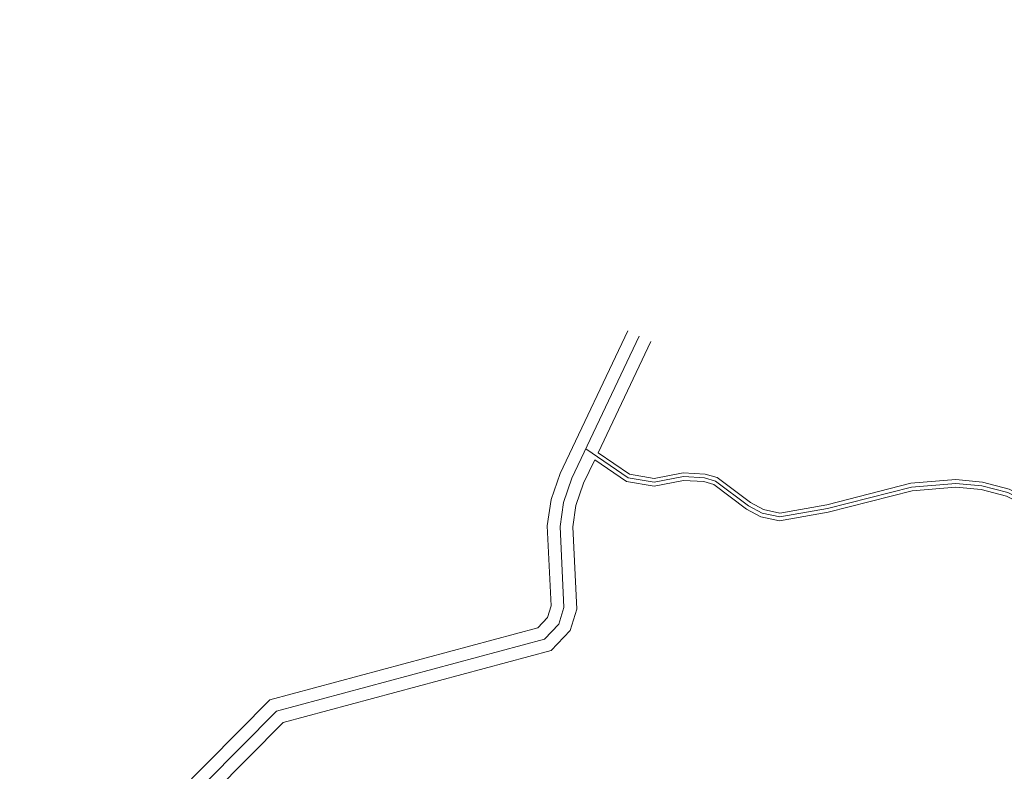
# Model space of a CAD drawing. Header units: metres. Extents: x 7599202 to 7605200, y 5484926 to 5487717.
# Tile 6 of 19: x 7602008 to 7602784, y 5486133 to 5486726. Entities that reach past the tile are written whole.
import ezdxf
from ezdxf.lldxf.tags import DXFTag

# ---------------------------------------------------------------- set-up
doc = ezdxf.new("R2010")
doc.units = ezdxf.units.M
doc.header["$MEASUREMENT"] = 0
doc.layers.get('0').update_dxf_attribs({"linetype": 'CONTINUOUS', "lineweight": 18})
tags = doc.linetypes.add('DASHDOT', pattern=[1, 0.5, -0.25, 0, -0.25]).pattern_tags.tags
tags[10:11] = [DXFTag(74, 4), DXFTag(75, 0), DXFTag(340, '0'), DXFTag(46, 1.0), DXFTag(50, 0.0), DXFTag(44, 0.0), DXFTag(45, 0.0)]
tags[8:9] = [DXFTag(74, 4), DXFTag(75, 0), DXFTag(340, '0'), DXFTag(46, 1.0), DXFTag(50, 0.0), DXFTag(44, 0.0), DXFTag(45, 0.0)]
tags[6:7] = [DXFTag(74, 4), DXFTag(75, 0), DXFTag(340, '0'), DXFTag(46, 1.0), DXFTag(50, 0.0), DXFTag(44, 0.0), DXFTag(45, 0.0)]
tags[4:5] = [DXFTag(74, 4), DXFTag(75, 0), DXFTag(340, '0'), DXFTag(46, 1.0), DXFTag(50, 0.0), DXFTag(44, 0.0), DXFTag(45, 0.0)]

msp = doc.modelspace()

# ---------------------------------------------------------------- linework, layer by layer
at = {"linetype": 'Continuous'}
for points in [[(7602007.81, 5485990.33), (7602205.16, 5486189.68), (7602416.42, 5486246.37), (7602424.19, 5486254.56), (7602426.99, 5486263.63), (7602423.92, 5486326.92), (7602426.87, 5486347.64), (7602434.09, 5486368.21), (7602487.41, 5486480.82)], [(7602463.95, 5486384.54), (7602505.49, 5486472.26)], [(7602463.95, 5486384.54), (7602488.74, 5486367.6), (7602508.16, 5486364.28), (7602531.05, 5486368.67), (7602548.4, 5486367.65), (7602558.02, 5486364.89), (7602584.2, 5486345.16), (7602594.36, 5486339.77), (7602607.31, 5486336.91), (7602644.3, 5486343.4), (7602710.75, 5486360.39), (7602746.07, 5486363.39), (7602767.29, 5486361.36), (7602788.13, 5486355.88), (7602856.75, 5486322.14), (7602870.65, 5486315.96), (7602925.08, 5486297.07), (7602980.08, 5486272.78)], [(7602160.71, 5486116.34), (7602215.57, 5486171.76), (7602427.05, 5486228.51), (7602441.92, 5486244.19), (7602447.13, 5486261.09), (7602443.99, 5486325.99), (7602446.39, 5486342.87), (7602452.61, 5486360.59), (7602461.35, 5486379.05)], [(7602461.35, 5486379.05), (7602486.44, 5486361.91), (7602508.22, 5486358.18), (7602531.44, 5486362.64), (7602547.38, 5486361.7), (7602555.3, 5486359.43), (7602580.96, 5486340.08), (7602592.27, 5486334.08), (7602607.18, 5486330.8), (7602645.56, 5486337.53), (7602711.75, 5486354.46), (7602746.03, 5486357.37), (7602766.23, 5486355.43), (7602786.02, 5486350.23), (7602854.21, 5486316.7), (7602868.44, 5486310.37), (7602922.88, 5486291.48), (7602979.41, 5486266.52), (7603040.02, 5486192.32), (7603049.91, 5486149.13), (7603145.09, 5486027.22), (7603186.42, 5485954.57), (7603189.7, 5485941.23), (7603157.24, 5485906.26)]]:
    msp.add_lwpolyline(points, dxfattribs=at)
at = {"linetype": 'DASHDOT', "ltscale": 10}
for points in [[(7602014.92, 5485983.29), (7602210.36, 5486180.72), (7602421.73, 5486237.44), (7602433.05, 5486249.38), (7602437.06, 5486262.36), (7602433.95, 5486326.46), (7602436.63, 5486345.25), (7602443.35, 5486364.4), (7602496.45, 5486476.54)], [(7602454.29, 5486387.5), (7602487.59, 5486364.76), (7602508.19, 5486361.23), (7602531.25, 5486365.65), (7602547.89, 5486364.67), (7602556.66, 5486362.16), (7602582.58, 5486342.62), (7602593.32, 5486336.92), (7602607.24, 5486333.86), (7602644.93, 5486340.46), (7602711.25, 5486357.43), (7602746.05, 5486360.38), (7602766.76, 5486358.4), (7602787.08, 5486353.06), (7602855.48, 5486319.42), (7602869.55, 5486313.17), (7602923.98, 5486294.27), (7602981.28, 5486268.98), (7603042.79, 5486193.67), (7603052.68, 5486150.45), (7603147.59, 5486028.9), (7603189.23, 5485955.69), (7603193, 5485940.38), (7603156.7, 5485901.26)]]:
    msp.add_lwpolyline(points, dxfattribs=at)

doc.saveas('drawing.dxf')
